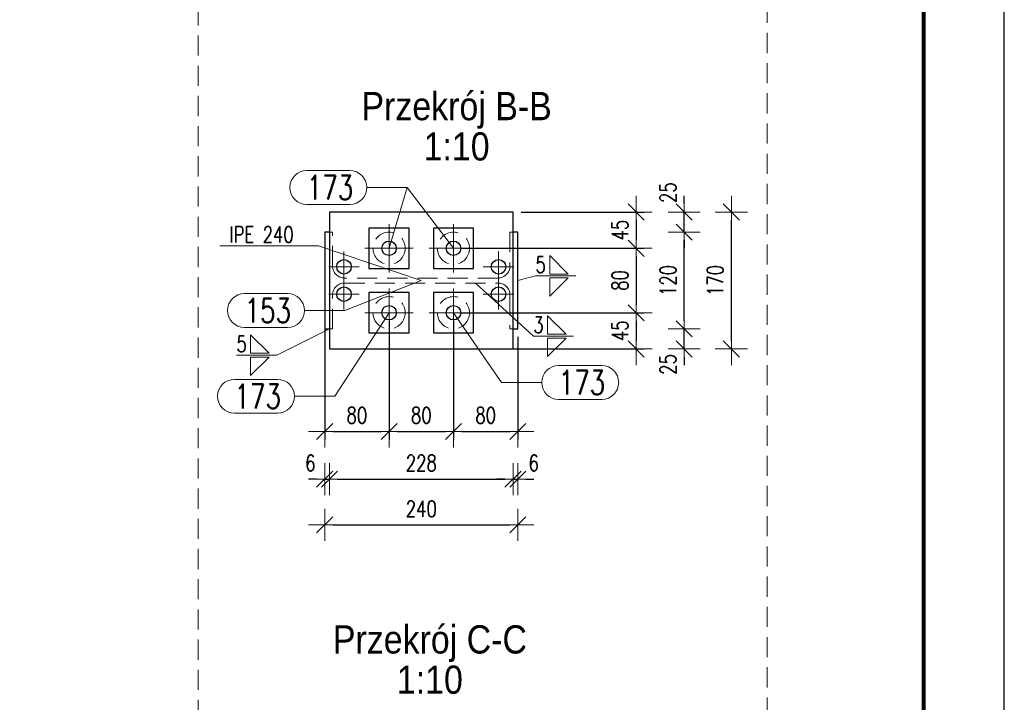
# Model space of a CAD drawing. Header units: millimetres. Extents: x -152 to 454, y 14102 to 14598.
# Tile 14 of 18: x 326 to 448, y 14315 to 14400. Entities that reach past the tile are written whole.
import ezdxf
from ezdxf.enums import TextEntityAlignment as Align

# ---------------------------------------------------------------- set-up
doc = ezdxf.new("R2010")
doc.units = ezdxf.units.MM
doc.header["$LTSCALE"] = 10
doc.linetypes.add('HIDDEN', pattern=[0.375, 0.25, -0.125])
doc.linetypes.add('MITTE', pattern=[2, 1.25, -0.25, 0.25, -0.25])
doc.layers.get('Defpoints').update_dxf_attribs({"color": 1})
doc.layers.add('_FORMATKA', color=8, linetype='Continuous', plot=False)
for name, color, linetype, lineweight in [('_RAMKA', 7, 'Continuous', 35), ('PS_DIM', 4, 'Continuous', 13), ('PS_Hidden', 2, 'HIDDEN', 9), ('PS_Mid', 5, 'MITTE', 15), ('PS_Pos', 1, 'Continuous', 15), ('PS_SOLID', 7, 'Continuous', 30), ('PS_TEXT', 3, 'Continuous', 18), ('PS_Weld', 1, 'Continuous', 9)]:
    doc.layers.add(name, color=color, linetype=linetype, lineweight=lineweight)
doc.styles.add('ARIAL', font='arial.ttf')
doc.styles.add('gil', font='txt', dxfattribs={"width": 0.9})
doc.styles.add('simplex', font='simplex.shx', dxfattribs={"width": 0.75})
doc.dimstyles.new('1_10_PRZ', dxfattribs={"dimtxt": 2, "dimasz": 1, "dimexe": 2, "dimexo": 5, "dimgap": 1, "dimtad": 1, "dimdec": 0, "dimlfac": 10, "dimtxsty": 'simplex', "dimblk": 'dimznak', "dimcen": 2, "dimse1": 1, "dimse2": 1, "dimclrt": 3, "dimadec": 1, "dimazin": 0, "dimtfac": 1, "dimtdec": 0, "dimtix": 1, "dimtmove": 2, "dimatfit": 3, "dimldrblk": 'dim-grot', "dimfxl": 1, "dimarcsym": 0})
doc.dimstyles.new('1_10_SC', dxfattribs={"dimtxt": 2, "dimasz": 1, "dimexe": 1, "dimexo": 1, "dimgap": 1, "dimtad": 1, "dimdec": 0, "dimlfac": 10, "dimtxsty": 'simplex', "dimblk": 'dimznak', "dimcen": 2, "dimclrd": 256, "dimclre": 256, "dimclrt": 3, "dimadec": 1, "dimazin": 0, "dimtfac": 1, "dimtdec": 0, "dimtix": 1, "dimtmove": 2, "dimatfit": 3, "dimldrblk": 'dim-grot', "dimfxl": 1, "dimarcsym": 0})

# ---------------------------------------------------------------- blocks, each defined once
blk = doc.blocks.new('Przekrój')
at = {"layer": 'PS_DIM', "style": 'ARIAL', "flags": 4}
for tag, p in [('PRZEKRÓJ', (7.89, 7.75)), ('SKALA', (7.89, 1.75))]:
    blk.add_attdef(tag, text='', height=3.5, dxfattribs=at).set_placement(p, align=Align.MIDDLE_CENTER)
blk = doc.blocks.new('*U135')
at = {"layer": '_FORMATKA', "lineweight": -3}
blk.add_lwpolyline([(-594, 0), (0, 0), (0, 420), (-594, 420)], close=True, dxfattribs=at)
at = {"layer": '_RAMKA', "lineweight": -3, "const_width": 0.5}
blk.add_lwpolyline([(-564, 10), (-10, 10), (-10, 410), (-564, 410)], close=True, dxfattribs=at)
blk = doc.blocks.new('dimznak')
at = {"color": 0}
for points in [[(0, 2), (0, -2)], [(-2, 0), (2, 0)]]:
    blk.add_lwpolyline(points, dxfattribs=at)
at = {"color": 2}
blk.add_lwpolyline([(1, 1), (-1, -1)], dxfattribs=at)
blk = doc.blocks.new('*D160')
at = {"layer": 'Defpoints', "color": 0, "transparency": 16777216}
for p in [(387.14, 14376.31), (414.26, 14376.31), (387.14, 14359.31)]:
    blk.add_point(p, dxfattribs=at)
at = {"layer": 'PS_DIM', "color": 0, "lineweight": -2, "transparency": 16777216}
blk.add_line((414.26, 14360.31), (414.26, 14375.31), dxfattribs=at)
for p, rotation in [((414.26, 14376.31), 90), ((414.26, 14359.31), 270)]:
    blk.add_blockref('dimznak', p, dxfattribs=dict(at, rotation=rotation))
at = {"layer": 'PS_DIM', "color": 3, "transparency": 16777216, "insert": (412.26, 14367.81), "char_height": 2, "attachment_point": 5, "rotation": 90, "style": 'simplex'}
blk.add_mtext('170', dxfattribs=at)
blk = doc.blocks.new('dim-grot')
blk.add_hatch(color=256).paths.add_polyline_path([(0, 0), (-2, 0.5), (-2, -0.5)])
blk.add_lwpolyline([(0, 0), (-2, 0.5), (-2, -0.5), (0, 0)])
blk = doc.blocks.new('*D161')
at = {"layer": 'Defpoints', "color": 0, "transparency": 16777216}
for p in [(387.14, 14376.31), (383.64, 14371.81), (402.42, 14371.81)]:
    blk.add_point(p, dxfattribs=at)
at = {"layer": 'PS_DIM', "lineweight": -2, "transparency": 16777216}
for p, q in [((388.14, 14376.31), (403.42, 14376.31)), ((402.42, 14375.31), (402.42, 14372.81)), ((384.64, 14371.81), (403.42, 14371.81))]:
    blk.add_line(p, q, dxfattribs=at)
for p, rotation in [((402.42, 14376.31), 90), ((402.42, 14371.81), 270)]:
    blk.add_blockref('dimznak', p, dxfattribs=dict(at, rotation=rotation))
at = {"layer": 'PS_DIM', "color": 3, "transparency": 16777216, "insert": (400.42, 14374.06), "char_height": 2, "attachment_point": 5, "rotation": 90, "style": 'simplex'}
blk.add_mtext('45', dxfattribs=at)
blk = doc.blocks.new('*D162')
at = {"layer": 'Defpoints', "color": 0, "transparency": 16777216}
for p in [(379.74, 14371.81), (379.74, 14363.81), (402.42, 14363.81)]:
    blk.add_point(p, dxfattribs=at)
at = {"layer": 'PS_DIM', "lineweight": -2, "transparency": 16777216}
for p, q in [((380.74, 14371.81), (403.42, 14371.81)), ((402.42, 14370.81), (402.42, 14364.81)), ((380.74, 14363.81), (403.42, 14363.81))]:
    blk.add_line(p, q, dxfattribs=at)
for p, rotation in [((402.42, 14371.81), 90), ((402.42, 14363.81), 270)]:
    blk.add_blockref('dimznak', p, dxfattribs=dict(at, rotation=rotation))
at = {"layer": 'PS_DIM', "color": 3, "transparency": 16777216, "insert": (400.42, 14367.81), "char_height": 2, "attachment_point": 5, "rotation": 90, "style": 'simplex'}
blk.add_mtext('80', dxfattribs=at)
blk = doc.blocks.new('*D163')
at = {"layer": 'Defpoints', "color": 0, "transparency": 16777216}
for p in [(382.64, 14363.81), (385.79, 14359.31), (402.42, 14359.31)]:
    blk.add_point(p, dxfattribs=at)
at = {"layer": 'PS_DIM', "lineweight": -2, "transparency": 16777216}
for p, q in [((383.64, 14363.81), (403.42, 14363.81)), ((402.42, 14362.81), (402.42, 14360.31)), ((386.79, 14359.31), (403.42, 14359.31))]:
    blk.add_line(p, q, dxfattribs=at)
for p, rotation in [((402.42, 14363.81), 90), ((402.42, 14359.31), 270)]:
    blk.add_blockref('dimznak', p, dxfattribs=dict(at, rotation=rotation))
at = {"layer": 'PS_DIM', "color": 3, "transparency": 16777216, "insert": (400.42, 14361.56), "char_height": 2, "attachment_point": 5, "rotation": 90, "style": 'simplex'}
blk.add_mtext('45', dxfattribs=at)
blk = doc.blocks.new('*D164')
at = {"layer": 'Defpoints', "color": 0, "transparency": 16777216}
for p in [(387.74, 14361.81), (408.39, 14361.81), (385.79, 14359.31)]:
    blk.add_point(p, dxfattribs=at)
at = {"layer": 'PS_DIM', "color": 0, "lineweight": -2, "transparency": 16777216}
for p, q in [((408.39, 14362.81), (408.39, 14363.81)), ((408.39, 14359.31), (408.39, 14361.81)), ((408.39, 14358.31), (408.39, 14357.31))]:
    blk.add_line(p, q, dxfattribs=at)
for p, rotation in [((408.39, 14361.81), 270), ((408.39, 14359.31), 90)]:
    blk.add_blockref('dimznak', p, dxfattribs=dict(at, rotation=rotation))
at = {"layer": 'PS_DIM', "color": 3, "transparency": 16777216, "insert": (406.39, 14357.39), "char_height": 2, "attachment_point": 5, "rotation": 90, "style": 'simplex'}
blk.add_mtext('25', dxfattribs=at)
blk = doc.blocks.new('*D165')
at = {"layer": 'Defpoints', "color": 0, "transparency": 16777216}
for p in [(387.74, 14373.81), (408.39, 14373.81), (387.74, 14361.81)]:
    blk.add_point(p, dxfattribs=at)
at = {"layer": 'PS_DIM', "color": 0, "lineweight": -2, "transparency": 16777216}
blk.add_line((408.39, 14362.81), (408.39, 14372.81), dxfattribs=at)
for p, rotation in [((408.39, 14373.81), 90), ((408.39, 14361.81), 270)]:
    blk.add_blockref('dimznak', p, dxfattribs=dict(at, rotation=rotation))
at = {"layer": 'PS_DIM', "color": 3, "transparency": 16777216, "insert": (406.39, 14367.81), "char_height": 2, "attachment_point": 5, "rotation": 90, "style": 'simplex'}
blk.add_mtext('120', dxfattribs=at)
blk = doc.blocks.new('*D166')
at = {"layer": 'Defpoints', "color": 0, "transparency": 16777216}
for p in [(386.24, 14376.31), (408.39, 14376.31), (387.74, 14373.81)]:
    blk.add_point(p, dxfattribs=at)
at = {"layer": 'PS_DIM', "color": 0, "lineweight": -2, "transparency": 16777216}
for p, q in [((408.39, 14377.31), (408.39, 14378.31)), ((408.39, 14373.81), (408.39, 14376.31)), ((408.39, 14372.81), (408.39, 14371.81))]:
    blk.add_line(p, q, dxfattribs=at)
for p, rotation in [((408.39, 14376.31), 270), ((408.39, 14373.81), 90)]:
    blk.add_blockref('dimznak', p, dxfattribs=dict(at, rotation=rotation))
at = {"layer": 'PS_DIM', "color": 3, "transparency": 16777216, "insert": (406.39, 14378.72), "char_height": 2, "attachment_point": 5, "rotation": 90, "style": 'simplex'}
blk.add_mtext('25', dxfattribs=at)
blk = doc.blocks.new('*D167')
at = {"layer": 'Defpoints', "color": 0, "transparency": 16777216}
for p in [(363.74, 14362.81), (387.74, 14361.81), (387.74, 14337.47)]:
    blk.add_point(p, dxfattribs=at)
at = {"layer": 'PS_DIM', "color": 0, "lineweight": -2, "transparency": 16777216}
blk.add_line((364.74, 14337.47), (386.74, 14337.47), dxfattribs=at)
at = {"layer": 'PS_DIM', "color": 0, "lineweight": -2, "transparency": 16777216, "rotation": 180}
blk.add_blockref('dimznak', (363.74, 14337.47), dxfattribs=at)
at = {"layer": 'PS_DIM', "color": 0, "lineweight": -2, "transparency": 16777216}
blk.add_blockref('dimznak', (387.74, 14337.47), dxfattribs=at)
at = {"layer": 'PS_DIM', "color": 3, "transparency": 16777216, "insert": (375.74, 14339.47), "char_height": 2, "attachment_point": 5, "style": 'simplex'}
blk.add_mtext('240', dxfattribs=at)
blk = doc.blocks.new('*D168')
at = {"layer": 'Defpoints', "color": 0, "transparency": 16777216}
for p in [(363.74, 14366.65), (371.74, 14363.81), (371.74, 14349.07)]:
    blk.add_point(p, dxfattribs=at)
at = {"layer": 'PS_DIM', "lineweight": -2, "transparency": 16777216}
for p, q in [((363.74, 14365.65), (363.74, 14348.07)), ((371.74, 14362.81), (371.74, 14348.07)), ((364.74, 14349.07), (370.74, 14349.07))]:
    blk.add_line(p, q, dxfattribs=at)
at = {"layer": 'PS_DIM', "lineweight": -2, "transparency": 16777216, "rotation": 180}
blk.add_blockref('dimznak', (363.74, 14349.07), dxfattribs=at)
at = {"layer": 'PS_DIM', "lineweight": -2, "transparency": 16777216}
blk.add_blockref('dimznak', (371.74, 14349.07), dxfattribs=at)
at = {"layer": 'PS_DIM', "color": 3, "transparency": 16777216, "insert": (367.74, 14351.07), "char_height": 2, "attachment_point": 5, "style": 'simplex'}
blk.add_mtext('80', dxfattribs=at)
blk = doc.blocks.new('*D169')
at = {"layer": 'Defpoints', "color": 0, "transparency": 16777216}
for p in [(371.74, 14363.81), (379.74, 14363.81), (379.74, 14349.07)]:
    blk.add_point(p, dxfattribs=at)
at = {"layer": 'PS_DIM', "lineweight": -2, "transparency": 16777216}
for p, q in [((371.74, 14362.81), (371.74, 14348.07)), ((379.74, 14362.81), (379.74, 14348.07)), ((372.74, 14349.07), (378.74, 14349.07))]:
    blk.add_line(p, q, dxfattribs=at)
at = {"layer": 'PS_DIM', "lineweight": -2, "transparency": 16777216, "rotation": 180}
blk.add_blockref('dimznak', (371.74, 14349.07), dxfattribs=at)
at = {"layer": 'PS_DIM', "lineweight": -2, "transparency": 16777216}
blk.add_blockref('dimznak', (379.74, 14349.07), dxfattribs=at)
at = {"layer": 'PS_DIM', "color": 3, "transparency": 16777216, "insert": (375.74, 14351.07), "char_height": 2, "attachment_point": 5, "style": 'simplex'}
blk.add_mtext('80', dxfattribs=at)
blk = doc.blocks.new('*D170')
at = {"layer": 'Defpoints', "color": 0, "transparency": 16777216}
for p in [(379.74, 14363.81), (387.74, 14361.81), (387.74, 14349.07)]:
    blk.add_point(p, dxfattribs=at)
at = {"layer": 'PS_DIM', "lineweight": -2, "transparency": 16777216}
for p, q in [((379.74, 14362.81), (379.74, 14348.07)), ((387.74, 14360.81), (387.74, 14348.07)), ((380.74, 14349.07), (386.74, 14349.07))]:
    blk.add_line(p, q, dxfattribs=at)
at = {"layer": 'PS_DIM', "lineweight": -2, "transparency": 16777216, "rotation": 180}
blk.add_blockref('dimznak', (379.74, 14349.07), dxfattribs=at)
at = {"layer": 'PS_DIM', "lineweight": -2, "transparency": 16777216}
blk.add_blockref('dimznak', (387.74, 14349.07), dxfattribs=at)
at = {"layer": 'PS_DIM', "color": 3, "transparency": 16777216, "insert": (383.74, 14351.07), "char_height": 2, "attachment_point": 5, "style": 'simplex'}
blk.add_mtext('80', dxfattribs=at)
blk = doc.blocks.new('*D171')
at = {"layer": 'Defpoints', "color": 0, "transparency": 16777216}
for p in [(363.74, 14364.58), (364.34, 14364.58), (364.34, 14343.15)]:
    blk.add_point(p, dxfattribs=at)
at = {"layer": 'PS_DIM', "color": 0, "lineweight": -2, "transparency": 16777216}
for p, q in [((362.74, 14343.15), (361.74, 14343.15)), ((363.74, 14343.15), (364.34, 14343.15)), ((365.34, 14343.15), (366.34, 14343.15))]:
    blk.add_line(p, q, dxfattribs=at)
blk.add_blockref('dimznak', (363.74, 14343.15), dxfattribs=at)
at = {"layer": 'PS_DIM', "color": 0, "lineweight": -2, "transparency": 16777216, "rotation": 180}
blk.add_blockref('dimznak', (364.34, 14343.15), dxfattribs=at)
at = {"layer": 'PS_DIM', "color": 3, "transparency": 16777216, "insert": (361.95, 14345.15), "char_height": 2, "attachment_point": 5, "style": 'simplex'}
blk.add_mtext('6', dxfattribs=at)
blk = doc.blocks.new('*D172')
at = {"layer": 'Defpoints', "color": 0, "transparency": 16777216}
for p in [(364.34, 14364.58), (387.14, 14361.81), (387.14, 14343.15)]:
    blk.add_point(p, dxfattribs=at)
at = {"layer": 'PS_DIM', "color": 0, "lineweight": -2, "transparency": 16777216}
blk.add_line((365.34, 14343.15), (386.14, 14343.15), dxfattribs=at)
at = {"layer": 'PS_DIM', "color": 0, "lineweight": -2, "transparency": 16777216, "rotation": 180}
blk.add_blockref('dimznak', (364.34, 14343.15), dxfattribs=at)
at = {"layer": 'PS_DIM', "color": 0, "lineweight": -2, "transparency": 16777216}
blk.add_blockref('dimznak', (387.14, 14343.15), dxfattribs=at)
at = {"layer": 'PS_DIM', "color": 3, "transparency": 16777216, "insert": (375.74, 14345.15), "char_height": 2, "attachment_point": 5, "style": 'simplex'}
blk.add_mtext('228', dxfattribs=at)
blk = doc.blocks.new('*D173')
at = {"layer": 'Defpoints', "color": 0, "transparency": 16777216}
for p in [(387.14, 14361.81), (387.74, 14361.81), (387.74, 14343.15)]:
    blk.add_point(p, dxfattribs=at)
at = {"layer": 'PS_DIM', "color": 0, "lineweight": -2, "transparency": 16777216}
for p, q in [((386.14, 14343.15), (385.14, 14343.15)), ((387.14, 14343.15), (387.74, 14343.15)), ((388.74, 14343.15), (389.74, 14343.15))]:
    blk.add_line(p, q, dxfattribs=at)
blk.add_blockref('dimznak', (387.14, 14343.15), dxfattribs=at)
at = {"layer": 'PS_DIM', "color": 0, "lineweight": -2, "transparency": 16777216, "rotation": 180}
blk.add_blockref('dimznak', (387.74, 14343.15), dxfattribs=at)
at = {"layer": 'PS_DIM', "color": 3, "transparency": 16777216, "insert": (389.7, 14345.15), "char_height": 2, "attachment_point": 5, "style": 'simplex'}
blk.add_mtext('6', dxfattribs=at)
blk = doc.blocks.new('*X313')
at = {"color": 1}
for p, q in [((375.74, 14367.81), (366.24, 14364.08)), ((353.78, 14366.18), (359.14, 14366.18)), ((361.24, 14364.08), (366.24, 14364.08)), ((353.78, 14361.98), (359.14, 14361.98))]:
    blk.add_line(p, q, dxfattribs=at)
for centre, start, end in [((353.78, 14364.08), 90, 270), ((359.14, 14364.08), 270, 90)]:
    blk.add_arc(centre, 2.1, start, end, dxfattribs=at)
at = {"color": 2, "style": 'simplex', "width": 0.75}
blk.add_text('153', height=3, dxfattribs=at).set_placement((353.78, 14362.58))
blk = doc.blocks.new('*X314')
at = {"color": 1}
for p in [(350.72, 14372.11), (375.74, 14367.81)]:
    blk.add_line(p, (362.96, 14372.11), dxfattribs=at)
at = {"color": 3, "style": 'simplex', "width": 0.75}
blk.add_text('IPE 240 ', height=2, dxfattribs=at).set_placement((351.92, 14372.51))
blk = doc.blocks.new('*X315')
at = {"color": 1}
for p, q in [((361.51, 14381.45), (366.87, 14381.45)), ((368.97, 14379.35), (373.97, 14379.35)), ((379.74, 14371.81), (373.97, 14379.35)), ((361.51, 14377.25), (366.87, 14377.25))]:
    blk.add_line(p, q, dxfattribs=at)
for centre, start, end in [((361.51, 14379.35), 90, 270), ((366.87, 14379.35), 270, 90)]:
    blk.add_arc(centre, 2.1, start, end, dxfattribs=at)
at = {"color": 2, "style": 'simplex', "width": 0.75}
blk.add_text('173', height=3, dxfattribs=at).set_placement((361.51, 14377.85))
blk = doc.blocks.new('*X316')
at = {"color": 1}
for p, q in [((379.74, 14363.81), (385.7, 14355.15)), ((392.8, 14357.25), (398.16, 14357.25)), ((385.7, 14355.15), (390.7, 14355.15)), ((392.8, 14353.05), (398.16, 14353.05))]:
    blk.add_line(p, q, dxfattribs=at)
for centre, start, end in [((392.8, 14355.15), 90, 270), ((398.16, 14355.15), 270, 90)]:
    blk.add_arc(centre, 2.1, start, end, dxfattribs=at)
at = {"color": 2, "style": 'simplex', "width": 0.75}
blk.add_text('173', height=3, dxfattribs=at).set_placement((392.8, 14353.65))
blk = doc.blocks.new('*X317')
at = {"color": 1}
for p, q in [((371.74, 14363.81), (364.99, 14353.44)), ((352.53, 14355.54), (357.89, 14355.54)), ((359.99, 14353.44), (364.99, 14353.44)), ((352.53, 14351.34), (357.89, 14351.34))]:
    blk.add_line(p, q, dxfattribs=at)
for centre, start, end in [((352.53, 14353.44), 90, 270), ((357.89, 14353.44), 270, 90)]:
    blk.add_arc(centre, 2.1, start, end, dxfattribs=at)
at = {"color": 2, "style": 'simplex', "width": 0.75}
blk.add_text('173', height=3, dxfattribs=at).set_placement((352.53, 14351.94))
blk = doc.blocks.new('*X318')
at = {"color": 1}
for p, q in [((361.51, 14381.45), (366.87, 14381.45)), ((368.97, 14379.35), (373.97, 14379.35)), ((371.74, 14371.81), (373.97, 14379.35)), ((361.51, 14377.25), (366.87, 14377.25))]:
    blk.add_line(p, q, dxfattribs=at)
for centre, start, end in [((361.51, 14379.35), 90, 270), ((366.87, 14379.35), 270, 90)]:
    blk.add_arc(centre, 2.1, start, end, dxfattribs=at)
at = {"color": 2, "style": 'simplex', "width": 0.75}
blk.add_text('173', height=3, dxfattribs=at).set_placement((361.51, 14377.85))
blk = doc.blocks.new('*X330')
at = {"color": 9}
for p in [(364.34, 14361.81), (352.78, 14358.54)]:
    blk.add_line(p, (357.78, 14358.54), dxfattribs=at)
at = {"color": 3}
for p, q in [((356.84, 14358.77), (354.54, 14361.07)), ((354.54, 14361.07), (354.54, 14358.77)), ((354.54, 14358.77), (356.84, 14358.77)), ((354.54, 14358.31), (356.84, 14358.31)), ((356.84, 14358.31), (354.54, 14356.01)), ((354.54, 14356.01), (354.54, 14358.31))]:
    blk.add_line(p, q, dxfattribs=at)
at = {"color": 2, "style": 'simplex', "width": 0.75}
blk.add_text('5', height=2, dxfattribs=at).set_placement((352.78, 14358.94))
blk = doc.blocks.new('*X331')
at = {"color": 3}
for p, q in [((393.99, 14368.61), (391.69, 14370.91)), ((391.69, 14370.91), (391.69, 14368.61)), ((391.69, 14368.61), (393.99, 14368.61)), ((391.69, 14368.15), (393.99, 14368.15)), ((393.99, 14368.15), (391.69, 14365.85)), ((391.69, 14365.85), (391.69, 14368.15))]:
    blk.add_line(p, q, dxfattribs=at)
at = {"color": 9}
for p, q in [((387.74, 14367.81), (389.93, 14368.38)), ((389.93, 14368.38), (394.93, 14368.38))]:
    blk.add_line(p, q, dxfattribs=at)
at = {"color": 2, "style": 'simplex', "width": 0.75}
blk.add_text('5', height=2, dxfattribs=at).set_placement((389.93, 14368.78))
blk = doc.blocks.new('*X332')
at = {"color": 9}
for p, q in [((382.47, 14367.5), (389.66, 14360.9)), ((389.66, 14360.9), (394.66, 14360.9))]:
    blk.add_line(p, q, dxfattribs=at)
at = {"color": 3}
for p, q in [((393.72, 14361.13), (391.42, 14363.43)), ((391.42, 14363.43), (391.42, 14361.13)), ((391.42, 14361.13), (393.72, 14361.13)), ((391.42, 14360.67), (393.72, 14360.67)), ((393.72, 14360.67), (391.42, 14358.37)), ((391.42, 14358.37), (391.42, 14360.67))]:
    blk.add_line(p, q, dxfattribs=at)
at = {"color": 2, "style": 'simplex', "width": 0.75}
blk.add_text('3', height=2, dxfattribs=at).set_placement((389.66, 14361.3))

msp = doc.modelspace()

# ---------------------------------------------------------------- linework, layer by layer
at = {"layer": 'PS_Hidden', "color": 2, "linetype": 'HIDDEN', "extrusion": (0, 1, 2.22045e-16)}
for p, q in [((364.72, 14373.81), (364.34, 14373.81)), ((364.72, 14369.62), (364.72, 14373.81)), ((387.14, 14373.81), (386.76, 14373.81)), ((386.76, 14373.81), (386.76, 14369.62)), ((385.26, 14368.12), (366.22, 14368.12)), ((366.22, 14367.5), (385.26, 14367.5)), ((364.72, 14361.81), (364.72, 14366)), ((386.76, 14366), (386.76, 14361.81)), ((364.34, 14361.81), (364.72, 14361.81)), ((386.76, 14361.81), (387.14, 14361.81))]:
    msp.add_line(p, q, dxfattribs=at)
at = {"layer": 'PS_Hidden'}
msp.add_lwpolyline([(348.04, 14462.3), (418.72, 14462.3), (418.72, 14264.48), (348.04, 14264.48)], close=True, dxfattribs=at)
for centre in [(371.74, 14371.81), (379.74, 14371.81), (371.74, 14363.81), (379.74, 14363.81)]:
    msp.add_circle(centre, 2, dxfattribs=at)
at = {"layer": 'PS_Hidden', "color": 2, "linetype": 'HIDDEN'}
for centre, start, end in [((366.22, 14369.62), 180, 270), ((385.26, 14369.62), 270, 0), ((366.22, 14366), 90, 180), ((385.26, 14366), 0, 90)]:
    msp.add_arc(centre, 1.5, start, end, dxfattribs=at)
at = {"layer": 'PS_Mid', "color": 5, "linetype": 'MITTE', "extrusion": (0, 1, 2.22045e-16)}
for p, q in [((371.74, 14374.81), (371.74, 14368.81)), ((379.74, 14374.81), (379.74, 14368.81)), ((371.74, 14373.71), (371.74, 14369.91)), ((371.74, 14373.71), (371.74, 14369.91)), ((379.74, 14373.71), (379.74, 14369.91)), ((379.74, 14373.71), (379.74, 14369.91)), ((366.14, 14371.41), (366.14, 14367.61)), ((374.74, 14371.81), (368.74, 14371.81)), ((373.64, 14371.81), (369.84, 14371.81)), ((373.64, 14371.81), (369.84, 14371.81)), ((382.74, 14371.81), (376.74, 14371.81)), ((381.64, 14371.81), (377.84, 14371.81)), ((381.64, 14371.81), (377.84, 14371.81)), ((385.34, 14371.41), (385.34, 14367.61)), ((368.04, 14369.51), (364.24, 14369.51)), ((387.24, 14369.51), (383.44, 14369.51)), ((366.14, 14368.01), (366.14, 14364.21)), ((385.34, 14368.01), (385.34, 14364.21)), ((371.74, 14366.81), (371.74, 14360.81)), ((379.74, 14366.81), (379.74, 14360.81)), ((368.04, 14366.11), (364.24, 14366.11)), ((371.74, 14365.71), (371.74, 14361.91)), ((371.74, 14365.71), (371.74, 14361.91)), ((379.74, 14365.71), (379.74, 14361.91)), ((379.74, 14365.71), (379.74, 14361.91)), ((387.24, 14366.11), (383.44, 14366.11)), ((374.74, 14363.81), (368.74, 14363.81)), ((373.64, 14363.81), (369.84, 14363.81)), ((373.64, 14363.81), (369.84, 14363.81)), ((382.74, 14363.81), (376.74, 14363.81)), ((381.64, 14363.81), (377.84, 14363.81)), ((381.64, 14363.81), (377.84, 14363.81))]:
    msp.add_line(p, q, dxfattribs=at)
at = {"layer": 'PS_SOLID', "color": 7, "linetype": 'Continuous', "extrusion": (0, 1, 2.22045e-16)}
for p, q in [((366.14, 14376.31), (364.34, 14376.31)), ((364.34, 14376.31), (364.34, 14359.31)), ((371.74, 14376.31), (366.14, 14376.31)), ((379.74, 14376.31), (371.74, 14376.31)), ((385.34, 14376.31), (379.74, 14376.31)), ((387.14, 14376.31), (385.34, 14376.31)), ((387.14, 14359.31), (387.14, 14376.31)), ((364.34, 14373.81), (363.74, 14373.81)), ((363.74, 14373.81), (363.74, 14361.81)), ((371.74, 14374.31), (369.24, 14374.31)), ((369.24, 14374.31), (369.24, 14369.31)), ((374.24, 14374.31), (371.74, 14374.31)), ((374.24, 14369.31), (374.24, 14374.31)), ((379.74, 14374.31), (377.24, 14374.31)), ((377.24, 14374.31), (377.24, 14369.31)), ((382.24, 14374.31), (379.74, 14374.31)), ((382.24, 14369.31), (382.24, 14374.31)), ((387.74, 14373.81), (387.14, 14373.81)), ((387.74, 14361.81), (387.74, 14373.81)), ((369.24, 14369.31), (374.24, 14369.31)), ((377.24, 14369.31), (382.24, 14369.31)), ((371.74, 14366.31), (369.24, 14366.31)), ((369.24, 14366.31), (369.24, 14361.31)), ((374.24, 14366.31), (371.74, 14366.31)), ((374.24, 14361.31), (374.24, 14366.31)), ((379.74, 14366.31), (377.24, 14366.31)), ((377.24, 14366.31), (377.24, 14361.31)), ((382.24, 14366.31), (379.74, 14366.31)), ((382.24, 14361.31), (382.24, 14366.31)), ((363.74, 14361.81), (364.34, 14361.81)), ((387.14, 14361.81), (387.74, 14361.81)), ((369.24, 14361.31), (374.24, 14361.31)), ((377.24, 14361.31), (382.24, 14361.31)), ((364.34, 14359.31), (387.14, 14359.31))]:
    msp.add_line(p, q, dxfattribs=at)
at = {"layer": 'PS_SOLID'}
for centre in [(371.74, 14371.81), (379.74, 14371.81), (366.14, 14369.51), (385.34, 14369.51), (366.14, 14366.11), (385.34, 14366.11), (371.74, 14363.81), (379.74, 14363.81)]:
    msp.add_circle(centre, 0.9, dxfattribs=at)

# ---------------------------------------------------------------- block references
at = {"layer": 'PS_DIM'}
msp.add_blockref('*U135', (448.16, 14102.29), dxfattribs=at)
ref = msp.add_blockref('Przekrój', (372.25, 14378.91), dxfattribs=at)
ref.add_attrib('PRZEKRÓJ', 'Przekrój B-B', dxfattribs={"layer": 'PS_TEXT', "height": 3.5, "style": 'gil', "width": 0.9}).set_placement((380.13, 14386.66), align=Align.BOTTOM_CENTER)
ref.add_attrib('SKALA', '1:10', dxfattribs={"layer": 'PS_TEXT', "height": 3.5, "style": 'gil', "width": 0.9}).set_placement((380.13, 14381.66), align=Align.BOTTOM_CENTER)
ref = msp.add_blockref('Przekrój', (368.93, 14312.7), dxfattribs=at)
ref.add_attrib('PRZEKRÓJ', 'Przekrój C-C', dxfattribs={"layer": 'PS_TEXT', "height": 3.5, "style": 'gil', "width": 0.9}).set_placement((376.81, 14320.45), align=Align.BOTTOM_CENTER)
ref.add_attrib('SKALA', '1:10', dxfattribs={"layer": 'PS_TEXT', "height": 3.5, "style": 'gil', "width": 0.9}).set_placement((376.81, 14315.45), align=Align.BOTTOM_CENTER)
at = {"layer": 'PS_Pos'}
for name in ['*X315', '*X318', '*X314', '*X313', '*X317', '*X316']:
    msp.add_blockref(name, (0, 0), dxfattribs=at)
at = {"layer": 'PS_Weld'}
for name in ['*X331', '*X332', '*X330']:
    msp.add_blockref(name, (0, 0), dxfattribs=at)

# ---------------------------------------------------------------- dimensions: what is measured, and where the dimension line sits
at = {"layer": 'PS_DIM'}
for base, p1, p2, picture, middle in [((408.39, 14376.31), (387.74, 14373.81), (386.24, 14376.31), '*D166', (406.39, 14378.72)), ((408.39, 14361.81), (385.79, 14359.31), (387.74, 14361.81), '*D164', (406.39, 14357.39))]:
    dim = msp.add_linear_dim(base=base, p1=p1, p2=p2, angle=90, dimstyle='1_10_PRZ', dxfattribs=at)
    dim.commit()
    dim.dimension.update_dxf_attribs({"geometry": picture, "text_midpoint": middle, "dimtype": 128})
for base, p1, p2, dimstyle, picture, middle in [((402.42, 14371.81), (387.14, 14376.31), (383.64, 14371.81), '1_10_SC', '*D161', (400.42, 14374.06)), ((414.26, 14376.31), (387.14, 14359.31), (387.14, 14376.31), '1_10_PRZ', '*D160', (412.26, 14367.81)), ((408.39, 14373.81), (387.74, 14361.81), (387.74, 14373.81), '1_10_PRZ', '*D165', (406.39, 14367.81)), ((402.42, 14363.81), (379.74, 14371.81), (379.74, 14363.81), '1_10_SC', '*D162', (400.42, 14367.81)), ((402.42, 14359.31), (382.64, 14363.81), (385.79, 14359.31), '1_10_SC', '*D163', (400.42, 14361.56))]:
    dim = msp.add_linear_dim(base=base, p1=p1, p2=p2, angle=90, dimstyle=dimstyle, dxfattribs=at)
    dim.commit()
    dim.dimension.update_dxf_attribs({"geometry": picture, "text_midpoint": middle})
for base, p1, p2, dimstyle, picture, middle in [((371.74, 14349.07), (363.74, 14366.65), (371.74, 14363.81), '1_10_SC', '*D168', (367.74, 14351.07)), ((387.14, 14343.15), (364.34, 14364.58), (387.14, 14361.81), '1_10_PRZ', '*D172', (375.74, 14345.15)), ((387.74, 14337.47), (363.74, 14362.81), (387.74, 14361.81), '1_10_PRZ', '*D167', (375.74, 14339.47)), ((379.74, 14349.07), (371.74, 14363.81), (379.74, 14363.81), '1_10_SC', '*D169', (375.74, 14351.07)), ((387.74, 14349.07), (379.74, 14363.81), (387.74, 14361.81), '1_10_SC', '*D170', (383.74, 14351.07))]:
    dim = msp.add_linear_dim(base=base, p1=p1, p2=p2, dimstyle=dimstyle, dxfattribs=at)
    dim.commit()
    dim.dimension.update_dxf_attribs({"geometry": picture, "text_midpoint": middle})
for base, p1, p2, picture, middle in [((364.34, 14343.15), (363.74, 14364.58), (364.34, 14364.58), '*D171', (361.95, 14345.15)), ((387.74, 14343.15), (387.14, 14361.81), (387.74, 14361.81), '*D173', (389.7, 14345.15))]:
    dim = msp.add_linear_dim(base=base, p1=p1, p2=p2, dimstyle='1_10_PRZ', dxfattribs=at)
    dim.commit()
    dim.dimension.update_dxf_attribs({"geometry": picture, "text_midpoint": middle, "dimtype": 128})

doc.saveas('drawing.dxf')
